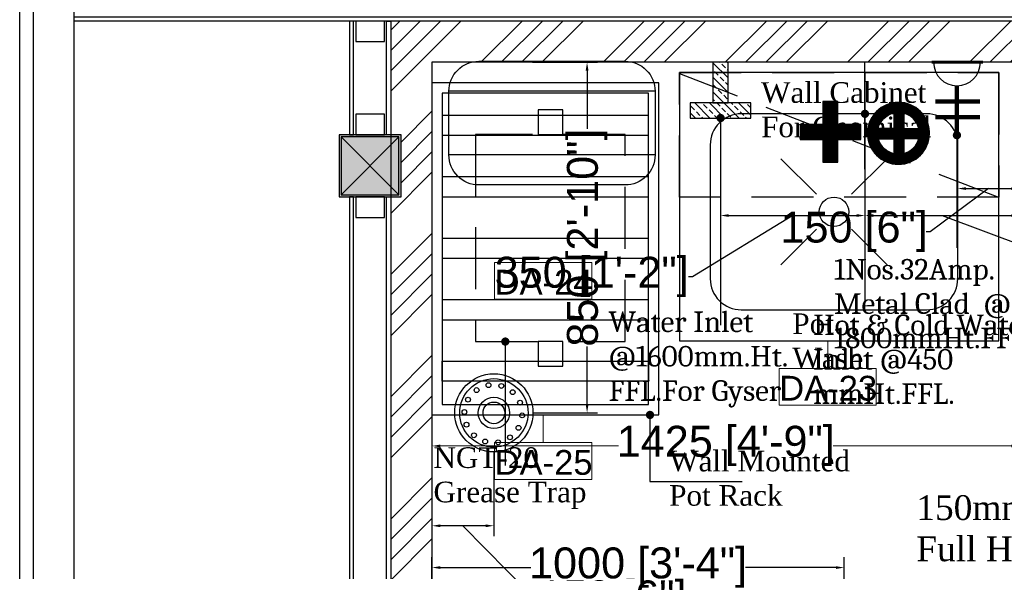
# Model space of a CAD drawing. Header units: millimetres. Extents: x 3004057 to 3043959, y -509231 to -485629.
# Tile 7 of 11: x 3004057 to 3006445, y -488395 to -487057. Entities that reach past the tile are written whole.
import ezdxf

# ---------------------------------------------------------------- set-up
doc = ezdxf.new("R2010")
doc.units = ezdxf.units.MM
doc.header["$LTSCALE"] = 1000
doc.header["$MEASUREMENT"] = 0
doc.header["$PDMODE"] = 3
doc.header["$PDSIZE"] = -1
doc.linetypes.add('DASHED2', pattern=[0.375, 0.25, -0.125])
doc.layers.get('0').update_dxf_attribs({"linetype": 'CONTINUOUS'})
doc.layers.get('Defpoints').update_dxf_attribs({"linetype": 'CONTINUOUS'})
for name, color, linetype in [('2', 2, 'CONTINUOUS'), ('Drainage', 254, 'CONTINUOUS'), ('ELECTRICAL', 7, 'CONTINUOUS'), ('Equipment', 5, 'CONTINUOUS'), ('Equipment Name', 7, 'CONTINUOUS'), ('Exhaust Text', 3, 'CONTINUOUS'), ('NOTES250', 4, 'CONTINUOUS'), ('Plumbing & Drainage', 6, 'CONTINUOUS'), ('PROPOSED PARTITION', 150, 'CONTINUOUS'), ('SHS150X150X5', 241, 'CONTINUOUS')]:
    doc.layers.add(name, color=color, linetype=linetype)
doc.layers.add('Civil-Wall-Text', color=7, linetype='CONTINUOUS', lineweight=0)
doc.layers.add('Equip No.', color=1, linetype='CONTINUOUS', lineweight=15)
doc.styles.add('ARAIL', font='arial.ttf')
doc.styles.add('Arial', font='arial.ttf')
doc.styles.get("Standard").update_dxf_attribs({"font": 'arial.ttf'})
doc.styles.add('style12', font='BOOKOSI.TTF')
doc.dimstyles.new('TFS-Dim', dxfattribs={"dimtxt": 75, "dimasz": 20, "dimexe": 25, "dimexo": 25, "dimgap": 5, "dimtad": 0, "dimdec": 0, "dimzin": 0, "dimdsep": 46, "dimtxsty": 'Standard', "dimcen": 0.09, "dimclrd": 8, "dimclre": 8, "dimadec": 0, "dimazin": 0, "dimtfac": 1, "dimtdec": 0, "dimtofl": 0, "dimtmove": 0, "dimatfit": 3, "dimldrblk": 'DOT', "dimfxl": 1, "dimtolj": 1, "dimtzin": 0, "dimlwd": -1, "dimlwe": -1, "dimarcsym": 0})

# ---------------------------------------------------------------- blocks, each defined once
blk = doc.blocks.new('*U439')
blk.add_lwpolyline([(0, -100), (6784.1, -100), (6784.1, -90), (0, -90)], close=True)
blk = doc.blocks.new('A$C5D035AAD')
at = {"true_color": 0xeb0000}
h = blk.add_hatch(color=1, dxfattribs=at)
h.dxf.hatch_style = 1
h.paths.add_polyline_path([(-75, -75), (75, -75), (75, 75), (-75, 75)])
at = {"layer": 'SHS150X150X5', "lineweight": -3}
for p, q in [((-70, -70), (70, 70)), ((-70, 70), (70, -70))]:
    blk.add_line(p, q, dxfattribs=at)
for points in [[(-75, -75), (75, -75), (75, 75), (-75, 75)], [(-70, -70), (70, -70), (70, 70), (-70, 70)]]:
    blk.add_lwpolyline(points, close=True, dxfattribs=at)
blk = doc.blocks.new('*U437')
for points in [[(0, 0), (276.2, 0), (276.2, -10), (0, -10)], [(0, -100), (276.2, -100), (276.2, -90), (0, -90)]]:
    blk.add_lwpolyline(points, close=True)
at = {"color": 8}
for points in [[(0, -15), (50, -15), (50, -85), (0, -85)], [(226.2, -15), (276.2, -15), (276.2, -85), (226.2, -85)]]:
    blk.add_lwpolyline(points, close=True, dxfattribs=at)
blk = doc.blocks.new('*U438')
for points in [[(0, 0), (4690.8, 0), (4690.8, -10), (0, -10)], [(0, -100), (4690.8, -100), (4690.8, -90), (0, -90)]]:
    blk.add_lwpolyline(points, close=True)
at = {"color": 8}
blk.add_lwpolyline([(0, -15), (50, -15), (50, -85), (0, -85)], close=True, dxfattribs=at)
blk = doc.blocks.new('A$C9b88b0ea')
at = {"layer": 'Equipment', "color": 4, "linetype": 'DASHED2', "ltscale": 0.6}
for points in [[(0, -363), (502, -363), (502, 0), (0, 0)], [(-60, -211.5), (0, -211.5), (0, -151.5), (-60, -151.5)], [(502, -211.5), (562, -211.5), (562, -151.5), (502, -151.5)]]:
    blk.add_lwpolyline(points, close=True, dxfattribs=at)
blk = doc.blocks.new('A$C8c2bd65f')
at = {"layer": 'Plumbing & Drainage'}
h = blk.add_hatch(dxfattribs=at)
h.set_pattern_fill('ANSI31', color=3, scale=1.779186, style=0)
h.set_pattern_definition([(45, (-1673775.82137, 471282.61423), (-0.157259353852, 0.157259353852), [])])
h.paths.add_polyline_path([(-102.2, 115.6), (-157.3, 115.6), (-157.3, 152.3), (-102.2, 152.3), (-102.2, 207.4), (-65.5, 207.4), (-65.5, 152.3), (-10.4, 152.3), (-10.4, 115.6), (-65.5, 115.6), (-65.5, 60.5), (-102.2, 60.5)])
h = blk.add_hatch(dxfattribs=at)
h.set_pattern_fill('ANSI31', color=1, scale=1.779186, style=0)
h.set_pattern_definition([(45, (-1673763.96132, 471282.1934), (-0.157259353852, 0.157259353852), [])])
h.paths.add_polyline_path([(6.1, 137.4, -1), (156.3, 137.4, -1)])
h.paths.add_polyline_path([(94.3, 126), (130.6, 126, -0.277378), (94.3, 88.5)], flags=16)
h.paths.add_polyline_path([(69.8, 88.1), (69.8, 126), (31.9, 126, 0.28651)], flags=16)
h.paths.add_polyline_path([(94.3, 150.5), (130.1, 150.5, 0.268289), (94.3, 186.3)], flags=16)
h.paths.add_polyline_path([(69.8, 150.5), (69.8, 186.7, 0.277378), (32.3, 150.5)], flags=16)
at = {"layer": 'Plumbing & Drainage', "color": 1}
blk.add_line((0, 224), (0, -34.9), dxfattribs=at)
blk.add_lwpolyline([(-65.5, 152.3), (-10.4, 152.3), (-10.4, 115.6), (-65.5, 115.6), (-65.5, 60.5), (-102.2, 60.5), (-102.2, 115.6), (-157.3, 115.6), (-157.3, 152.3), (-102.2, 152.3), (-102.2, 207.4), (-65.5, 207.4)], close=True, dxfattribs=at)
at = {"layer": 'Plumbing & Drainage', "color": 3}
for points in [[(32.3, 150.5), (69.8, 150.5), (69.8, 186.7, 0.277378)], [(130.1, 150.5), (94.3, 150.5), (94.3, 186.3, -0.268289)], [(69.8, 88.1), (69.8, 126), (31.9, 126, 0.28651)], [(94.3, 88.5), (94.3, 126), (130.6, 126, -0.277378)]]:
    blk.add_lwpolyline(points, format="xyb", close=True, dxfattribs=at)
blk.add_circle((81.2, 137.4), 75.1, dxfattribs=at)
blk = doc.blocks.new('100DNT')
at = {"layer": 'Drainage'}
for centre, radius in [((0, 0), 101.6), ((0, 0), 88.9), ((-13.9, 72), 6.35), ((-44.9, 59.2), 6.35), ((19.5, 70), 6.35), ((48.8, 53.7), 6.35), ((-67.2, 34.3), 6.35), ((0, 0), 40.9), ((0, 0), 28.2), ((68.1, 26.4), 6.35), ((-76.6, 2.2), 6.35), ((-71.1, -30.8), 6.35), ((73.6, -6.6), 6.35), ((64.2, -38.8), 6.35), ((-51.8, -58.2), 6.35), ((-22.5, -74.4), 6.35), ((10.9, -76.4), 6.35), ((41.9, -63.7), 6.35)]:
    blk.add_circle(centre, radius, dxfattribs=at)
blk = doc.blocks.new('*D535')
at = {"layer": 'Defpoints', "color": 0, "transparency": 16777216}
for p in [(3005275.9, -487160.6), (3005433.1, -487160.6), (3005275.9, -488010.6)]:
    blk.add_point(p, dxfattribs=at)
at = {"layer": 'Drainage', "color": 8, "transparency": 16777216}
for p, q in [((3005300.9, -487160.6), (3005458.1, -487160.6)), ((3005433.1, -487180.6), (3005433.1, -487321.6)), ((3005433.1, -487990.6), (3005433.1, -487849.6)), ((3005300.9, -488010.6), (3005458.1, -488010.6))]:
    blk.add_line(p, q, dxfattribs=at)
for points in [[(3005429.8, -487180.6), (3005436.5, -487180.6), (3005433.1, -487160.6)], [(3005429.8, -487990.6), (3005436.5, -487990.6), (3005433.1, -488010.6)]]:
    blk.add_solid(points, dxfattribs=at)
at = {"layer": 'Drainage', "color": 0, "transparency": 16777216, "insert": (3005433.1, -487585.6), "char_height": 75, "attachment_point": 5, "rotation": 90}
blk.add_mtext('\\A1;850 [2\'-10"]', dxfattribs=at)
blk = doc.blocks.new('_Dot')
at = {"color": 0, "linetype": 'ByBlock', "lineweight": -2}
blk.add_line((-0.5, 0), (-1, 0), dxfattribs=at)
at = {"color": 0, "linetype": 'ByBlock', "const_width": 0.5}
blk.add_lwpolyline([(-0.25, 0, 1), (0.25, 0, 1)], format="xyb", close=True, dxfattribs=at)
blk = doc.blocks.new('*D536')
at = {"layer": 'Defpoints', "color": 0, "transparency": 16777216}
for p in [(3005207.1, -488080.5), (3005057, -488092.3), (3005057, -488284.3)]:
    blk.add_point(p, dxfattribs=at)
at = {"layer": 'Drainage', "color": 8, "transparency": 16777216}
for p, q in [((3005207.1, -488105.5), (3005207.1, -488309.3)), ((3005057, -488117.3), (3005057, -488309.3)), ((3005187.1, -488284.3), (3005077, -488284.3)), ((3005132.1, -488284.3), (3005310.8, -488465.6)), ((3005310.8, -488465.6), (3005320.8, -488465.6))]:
    blk.add_line(p, q, dxfattribs=at)
for points in [[(3005077, -488281), (3005077, -488287.7), (3005057, -488284.3)], [(3005187.1, -488281), (3005187.1, -488287.7), (3005207.1, -488284.3)]]:
    blk.add_solid(points, dxfattribs=at)
at = {"layer": 'Drainage', "color": 0, "transparency": 16777216, "insert": (3005495.5, -488465.6), "char_height": 75, "attachment_point": 5}
blk.add_mtext('\\A1;150 [6"]', dxfattribs=at)
blk = doc.blocks.new('*D537')
at = {"layer": 'Defpoints', "color": 0, "transparency": 16777216}
for p in [(3006056.6, -488385.7), (3005057, -488727.6), (3006056.6, -488727.6)]:
    blk.add_point(p, dxfattribs=at)
at = {"layer": 'Exhaust Text', "color": 8, "transparency": 16777216}
for p, q in [((3005057, -488702.6), (3005057, -488360.7)), ((3006056.6, -488702.6), (3006056.6, -488360.7)), ((3005077, -488385.7), (3005296.4, -488385.7)), ((3006036.6, -488385.7), (3005817.2, -488385.7))]:
    blk.add_line(p, q, dxfattribs=at)
for points in [[(3005077, -488382.3), (3005077, -488389), (3005057, -488385.7)], [(3006036.6, -488382.3), (3006036.6, -488389), (3006056.6, -488385.7)]]:
    blk.add_solid(points, dxfattribs=at)
at = {"layer": 'Exhaust Text', "color": 0, "transparency": 16777216, "insert": (3005556.8, -488385.7), "char_height": 75, "attachment_point": 5}
blk.add_mtext('\\A1;1000 [3\'-4"]', dxfattribs=at)
blk = doc.blocks.new('*D546')
at = {"layer": 'Civil-Wall-Text', "color": 8, "transparency": 16777216}
for p, q in [((3005057, -487965.7), (3005057, -488115.8)), ((3006482, -487965.7), (3006482, -488115.8)), ((3005077, -488090.8), (3005509.1, -488090.8)), ((3006462, -488090.8), (3006029.9, -488090.8))]:
    blk.add_line(p, q, dxfattribs=at)
for points in [[(3005077, -488087.5), (3005077, -488094.2), (3005057, -488090.8)], [(3006462, -488087.5), (3006462, -488094.2), (3006482, -488090.8)]]:
    blk.add_solid(points, dxfattribs=at)
at = {"layer": 'Defpoints', "color": 0, "transparency": 16777216}
for p in [(3005057, -487940.7), (3006482, -487940.7), (3005057, -488090.8)]:
    blk.add_point(p, dxfattribs=at)
at = {"layer": 'Civil-Wall-Text', "color": 0, "transparency": 16777216, "insert": (3005769.5, -488090.8), "char_height": 75, "attachment_point": 5}
blk.add_mtext('\\A1;1425 [4\'-9"]', dxfattribs=at)
blk = doc.blocks.new('A$C4ed44e4d')
at = {"layer": 'Equipment'}
for p, q in [((-500, 0), (0, 0)), ((-500, -154.5), (0, -154.5))]:
    blk.add_line(p, q, dxfattribs=at)
blk.add_lwpolyline([(-427.2, 72.8), (-72.8, 72.8, -0.414214), (0, 0), (0, -154.5, -0.414214), (-72.8, -227.2), (-427.2, -227.2, -0.414214), (-500, -154.5), (-500, 0, -0.414214)], format="xyb", close=True, dxfattribs=at)
blk = doc.blocks.new('A$Cdc3c6119')
at = {"layer": 'Plumbing & Drainage', "ltscale": 50}
h = blk.add_hatch(dxfattribs=at)
h.set_pattern_fill('ANSI33', color=251, scale=100)
h.set_pattern_definition([(45, (-1618960.685, 589648.16), (-17.67766953, 17.67766953), []), (45, (-1618943.007, 589648.16), (-17.67766953, 17.67766953), [12.5, -6.25])])
h.paths.add_polyline_path([(0, 0), (36.7, 0), (36.7, 146.9), (0, 146.9)])
h.paths.add_polyline_path([(36.7, 55.1), (135.3, 55.1), (135.3, 91.8), (36.7, 91.8)])
at = {"layer": 'Plumbing & Drainage', "color": 1, "ltscale": 50}
for points in [[(0, 0), (36.7, 0), (36.7, 146.9), (0, 146.9)], [(36.7, 55.1), (135.3, 55.1), (135.3, 91.8), (36.7, 91.8)]]:
    blk.add_lwpolyline(points, close=True, dxfattribs=at)
blk = doc.blocks.new('A$C254D60C6')
at = {"layer": 'ELECTRICAL'}
for points, const_width in [([(161.3, 142.2), (161.3, -9.6)], 8.36), ([(0, 131.3), (0, 0)], 12.7), ([(45.9, 131.3), (45.9, 0)], 12.7), ([(92.3, 67.5), (-53.3, 67.5)], 12.7)]:
    blk.add_lwpolyline(points, dxfattribs=dict(at, const_width=const_width))
blk.add_arc((161.3, 67.5), 69, 90, 270, dxfattribs=at)
blk = doc.blocks.new('*D560')
at = {"layer": 'Defpoints', "color": 0, "transparency": 16777216}
for p in [(3005756.9, -487295.8), (3006107.1, -487295.8), (3006107.1, -487532.2)]:
    blk.add_point(p, dxfattribs=at)
at = {"layer": 'Plumbing & Drainage', "color": 8, "transparency": 16777216}
for p, q in [((3005756.9, -487320.8), (3005756.9, -487557.2)), ((3006107.1, -487320.8), (3006107.1, -487557.2)), ((3005932, -487532.2), (3005689.2, -487681)), ((3005776.9, -487532.2), (3006087.1, -487532.2)), ((3005689.2, -487681), (3005679.2, -487681))]:
    blk.add_line(p, q, dxfattribs=at)
for points in [[(3005776.9, -487528.8), (3005776.9, -487535.5), (3005756.9, -487532.2)], [(3006087.1, -487528.8), (3006087.1, -487535.5), (3006107.1, -487532.2)]]:
    blk.add_solid(points, dxfattribs=at)
at = {"layer": 'Plumbing & Drainage', "color": 0, "transparency": 16777216, "insert": (3005444.4, -487681), "char_height": 75, "attachment_point": 5}
blk.add_mtext('\\A1;350 [1\'-2"]', dxfattribs=at)
blk = doc.blocks.new('*D561')
at = {"layer": 'Defpoints', "color": 0, "transparency": 16777216}
for p in [(3006331.7, -487293.4), (3006482, -487293.4), (3006482, -487466.8)]:
    blk.add_point(p, dxfattribs=at)
at = {"layer": 'ELECTRICAL', "color": 8, "transparency": 16777216}
for p, q in [((3006331.7, -487318.4), (3006331.7, -487491.8)), ((3006482, -487318.4), (3006482, -487491.8)), ((3006406.9, -487466.8), (3006265.6, -487571.5)), ((3006351.7, -487466.8), (3006462, -487466.8)), ((3006265.6, -487571.5), (3006255.6, -487571.5))]:
    blk.add_line(p, q, dxfattribs=at)
for points in [[(3006351.7, -487463.5), (3006351.7, -487470.1), (3006331.7, -487466.8)], [(3006462, -487463.5), (3006462, -487470.1), (3006482, -487466.8)]]:
    blk.add_solid(points, dxfattribs=at)
at = {"layer": 'ELECTRICAL', "color": 0, "transparency": 16777216, "insert": (3006080.9, -487571.5), "char_height": 75, "attachment_point": 5}
blk.add_mtext('\\A1;150 [6"]', dxfattribs=at)
blk = doc.blocks.new('*D566')
at = {"layer": 'Defpoints', "color": 0, "transparency": 16777216}
for p in [(3006107.1, -487160.6), (3006482, -487295.8), (3006482, -487532.2)]:
    blk.add_point(p, dxfattribs=at)
at = {"layer": 'Plumbing & Drainage', "color": 8, "transparency": 16777216}
for p, q in [((3006107.1, -487185.6), (3006107.1, -487557.2)), ((3006482, -487320.8), (3006482, -487557.2)), ((3006127.1, -487532.2), (3006462, -487532.2)), ((3006294.6, -487532.2), (3006691, -487681)), ((3006691, -487681), (3006701, -487681))]:
    blk.add_line(p, q, dxfattribs=at)
for points in [[(3006127.1, -487528.8), (3006127.1, -487535.5), (3006107.1, -487532.2)], [(3006462, -487528.8), (3006462, -487535.5), (3006482, -487532.2)]]:
    blk.add_solid(points, dxfattribs=at)
at = {"layer": 'Plumbing & Drainage', "color": 0, "transparency": 16777216, "insert": (3006935.8, -487681), "char_height": 75, "attachment_point": 5}
blk.add_mtext('\\A1;375 [1\'-3"]', dxfattribs=at)

msp = doc.modelspace()

# ---------------------------------------------------------------- hatches: boundary and pattern name
at = {"ltscale": 0.5, "true_color": 0x119c8c}
h = msp.add_hatch(dxfattribs=at)
h.set_pattern_fill('ANSI34', color=134, scale=11, angle=180)
h.set_pattern_definition([(225, (4347815.6, -892235.44), (148.174226, -148.174226), []), (225, (4347766.2, -892235.44), (148.174226, -148.174226), []), (225, (4347716.82, -892235.44), (148.174226, -148.174226), []), (225, (4347667.43, -892235.44), (148.174226, -148.174226), [])])
h.paths.add_polyline_path([(3004957, -491826.1), (3005157, -491826.1), (3005157, -492177.6), (3005257, -492177.6), (3005257, -491726.1), (3005057, -491726.1), (3005057, -487586.7), (3005057, -487236.7), (3005057, -487160.6), (3009821.7, -487160.6), (3009821.7, -487236.7), (3009821.7, -487586.7), (3009821.7, -491844), (3009624, -491844), (3009624, -492177.6), (3009624.1, -492177.6), (3009624.1, -492174.1), (3009820.8, -492177.6), (3009921.7, -492177.6), (3009921.7, -487486.7), (3009899, -487486.7), (3009899, -487336.7), (3009921.7, -487336.7), (3009921.7, -487060.6), (3004957, -487060.6), (3004957, -487336.7), (3004982, -487336.7), (3004982, -487486.7), (3004957, -487486.7)])
h.paths.add_polyline_path([(3009624, -492525.6), (3009624, -492177.6)])
h.paths.add_polyline_path([(3005257, -492525.6), (3005257, -492177.6)])

# ---------------------------------------------------------------- linework, layer by layer
at = {"layer": '2', "ltscale": 0.5}
for points in [[(3011071.9, -493563.4), (3004090.5, -493563.4), (3004090.5, -486220.3), (3011071.9, -486220.3)], [(3010973.2, -493464.7), (3004189.1, -493464.7), (3004189.1, -486318.9), (3010973.2, -486318.9)]]:
    msp.add_lwpolyline(points, close=True, dxfattribs=at)
at = {"layer": 'Defpoints', "ltscale": 0.5}
msp.add_lwpolyline([(3011105.3, -493596.8), (3004057.1, -493596.8), (3004057.1, -486186.9), (3011105.3, -486186.9)], close=True, dxfattribs=at)
at = {"layer": 'Equip No.'}
for p, q in [((3006016.9, -487902.8), (3006016.9, -487835.6)), ((3005326.6, -488082.8), (3005326.6, -488015.6))]:
    msp.add_line(p, q, dxfattribs=at)
for points in [[(3005209, -487645.9), (3005444.3, -487645.9), (3005444.3, -487735), (3005209, -487735)], [(3005899.2, -487902.8), (3006134.5, -487902.8), (3006134.5, -487991.9), (3005899.2, -487991.9)], [(3005209, -488082.8), (3005444.3, -488082.8), (3005444.3, -488171.9), (3005209, -488171.9)]]:
    msp.add_lwpolyline(points, close=True, dxfattribs=at)
at = {"layer": 'Equipment', "linetype": 'DASHED2', "ltscale": 0.6}
msp.add_line((3005657, -487188.2), (3006432, -487487.8), dxfattribs=at)
at = {"layer": 'Equipment'}
for p, q in [((3005989.5, -487480.5), (3005903.4, -487394.5)), ((3006074.5, -487480.5), (3006160.6, -487394.5)), ((3005989.5, -487565.6), (3005903.4, -487651.6)), ((3006074.5, -487565.6), (3006160.6, -487651.6))]:
    msp.add_line(p, q, dxfattribs=at)
for points in [[(3006432, -487835.6), (3006432, -487185.6), (3005657, -487185.6), (3005657, -487835.6)], [(3005057, -488015.6), (3005607, -488015.6), (3005607, -487210.6), (3005057, -487210.6)], [(3005082, -487990.6), (3005582, -487990.6), (3005582, -487235.6), (3005082, -487235.6)]]:
    msp.add_lwpolyline(points, close=True, dxfattribs=at)
at = {"layer": 'Equipment', "linetype": 'DASHED2', "ltscale": 0.6}
msp.add_lwpolyline([(3005657, -487487.9), (3005657, -487185.7), (3006432, -487185.6), (3006432, -487487.8)], close=True, dxfattribs=at)
at = {"layer": 'Equipment', "color": 2}
for points in [[(3005082, -487289.5), (3005082, -487337.7), (3005582, -487337.7), (3005582, -487289.5)], [(3005082, -487438.5), (3005082, -487486.7), (3005582, -487486.7), (3005582, -487438.5)], [(3005082, -487587.5), (3005082, -487635.7), (3005582, -487635.7), (3005582, -487587.5)], [(3005082, -487736.5), (3005082, -487784.7), (3005582, -487784.7), (3005582, -487736.5)], [(3005082, -487933.7), (3005082, -487885.5), (3005582, -487885.5), (3005582, -487933.7)]]:
    msp.add_lwpolyline(points, close=True, dxfattribs=at)
at = {"layer": 'Equipment'}
msp.add_lwpolyline([(3006332, -487685.6), (3006332, -487360.6, 0.414214), (3006257, -487285.6), (3005807, -487285.6, 0.414214), (3005732, -487360.6), (3005732, -487685.6, 0.414214), (3005807, -487760.6), (3006257, -487760.6, 0.414214)], format="xyb", close=True, dxfattribs=at)
msp.add_circle((3006032, -487523.1), 35.7, dxfattribs=at)
at = {"layer": 'NOTES250', "ltscale": 0.5}
for points in [[(3009624.1, -492425.6), (3009624.1, -492174.1), (3009921.7, -492179.4), (3009921.7, -487586.7), (3009921.7, -487236.7), (3009921.7, -487060.6), (3004957, -487060.6), (3004957, -487236.7), (3004957, -487586.7), (3004957, -491826.1), (3005257, -491826.1), (3005257, -492525.6)], [(3009624, -492525.6), (3009624, -492525.6), (3009624, -491844), (3009821.7, -491844), (3009821.7, -487586.7), (3009821.7, -487236.7), (3009821.7, -487160.6), (3005057, -487160.6), (3005057, -487236.7), (3005057, -487586.7), (3005057, -491726.1), (3005257, -491726.1), (3005257, -492525.6)]]:
    msp.add_lwpolyline(points, dxfattribs=at)

# ---------------------------------------------------------------- block references
at = {"layer": 'Drainage', "color": 7, "xscale": 0.932804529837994, "yscale": 0.932804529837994, "zscale": 0.932804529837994}
msp.add_blockref('100DNT', (3005207.1, -488010.6), dxfattribs=at)
at = {"layer": 'ELECTRICAL', "xscale": 0.8237140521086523, "yscale": 0.8237140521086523, "zscale": 0.8237140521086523, "rotation": 89.99999999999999}
msp.add_blockref('A$C254D60C6', (3006385.8, -487293.4), dxfattribs=at)
at = {"layer": 'Equipment'}
for name, p, rotation in [('A$C4ed44e4d', (3005098.1, -487385.3, 0), 180), ('A$C9b88b0ea', (3005162.9, -487837.7), 90)]:
    msp.add_blockref(name, p, dxfattribs=dict(at, rotation=rotation))
at = {"layer": 'Plumbing & Drainage', "ltscale": 50, "rotation": 90}
msp.add_blockref('A$Cdc3c6119', (3005830.3, -487295.8), dxfattribs=at)
at = {"layer": 'Plumbing & Drainage', "xscale": -1, "rotation": 180}
msp.add_blockref('A$C8c2bd65f', (3006107.1, -487195.5), dxfattribs=at)
at = {"layer": 'PROPOSED PARTITION', "xscale": -1}
msp.add_blockref('*U439', (3010973.2, -486960.6), dxfattribs=at)
at = {"layer": 'PROPOSED PARTITION', "xscale": -1, "rotation": 90}
for name, p in [('*U437', (3004857, -487060.6)), ('*U438', (3004857, -487486.7))]:
    msp.add_blockref(name, p, dxfattribs=at)
at = {"layer": 'SHS150X150X5', "lineweight": -3, "rotation": 180}
msp.add_blockref('A$C5D035AAD', (3004907, -487411.7), dxfattribs=at)

# ---------------------------------------------------------------- texts
at = {"layer": 'Civil-Wall-Text', "insert": (3006231.6, -488210.3, 34), "char_height": 60, "width": 1445.274, "attachment_point": 1, "style": 'style12'}
msp.add_mtext('150mm Thk.\\PFull Height Wall', dxfattribs=at)
at = {"layer": 'ELECTRICAL', "color": 7, "insert": (3006032.2, -487637.3, 0), "char_height": 50, "width": 507.492, "attachment_point": 1, "style": 'ARAIL'}
msp.add_mtext('{\\fCambria|b0|i0|c0|p18;1Nos.32Amp.\\PMetal Clad  @ 1800mmHt.FFL.}', dxfattribs=at)
at = {"layer": 'Equip No.', "color": 7, "char_height": 60, "attachment_point": 1, "style": 'Arial'}
for s, insert in [('\\pxqc;DA-24', (3004958, -487663.8, 1117.4)), ('\\pxqc;DA-23', (3005648.2, -487920.8, 1117.4)), ('\\pxqc;DA-25', (3004958, -488100.8, 1117.4))]:
    msp.add_mtext_dynamic_manual_height_columns(s, width=739.357, gutter_width=15, heights=[46.5], dxfattribs=dict(at, insert=insert))
at = {"layer": 'Equipment Name', "color": 0, "char_height": 50, "width": 877.376, "attachment_point": 1, "style": 'style12'}
for s, insert in [('Wall Cabinet \\PFor Chemical', (3005855.2, -487209, 0)), ('Pot \\PWash', (3005931, -487769.4, 0)), ('\\pxql;NGT-20\\PGrease Trap', (3005060.6, -488094.1)), ('Wall Mounted\\PPot Rack', (3005632.3, -488102.4, 0))]:
    msp.add_mtext(s, dxfattribs=dict(at, insert=insert))
at = {"layer": 'Plumbing & Drainage', "color": 7, "ltscale": 10, "char_height": 50, "attachment_point": 1, "rotation": 360, "style": 'Arial'}
for s, insert, width in [('{\\fCambria|b0|i0|c0|p18;Water Inlet \\P@1600mm.Ht.\\PFFL.For Gyser}', (3005485.3, -487764.8, 0), 2565.397), ('{\\fCambria|b0|i0|c0|p18;Hot & Cold Water Inlet @450 mmHt.FFL.   }', (3005981.5, -487772.2, 0), 548.553)]:
    msp.add_mtext(s, dxfattribs=dict(at, insert=insert, width=width))

# ---------------------------------------------------------------- dimensions: what is measured, and where the dimension line sits
at = {"layer": 'Civil-Wall-Text'}
dim = msp.add_linear_dim(base=(3005057, -488090.8), p1=(3006482, -487940.7), p2=(3005057, -487940.7), dimstyle='TFS-Dim', dxfattribs=at)
dim.commit()
dim.dimension.update_dxf_attribs({"geometry": '*D546', "text_midpoint": (3005769.5, -488090.8)})
at = {"layer": 'Drainage'}
dim = msp.add_linear_dim(base=(3005433.1, -487160.6), p1=(3005275.9, -488010.6), p2=(3005275.9, -487160.6), angle=90, dimstyle='TFS-Dim', dxfattribs=at)
dim.commit()
dim.dimension.update_dxf_attribs({"geometry": '*D535', "text_midpoint": (3005433.1, -487585.6)})
dim = msp.add_linear_dim(base=(3005057, -488284.3), p1=(3005207.1, -488080.5), p2=(3005057, -488092.3), dimstyle='TFS-Dim', override={"dimtmove": 1}, dxfattribs=at)
dim.commit()
dim.dimension.update_dxf_attribs({"geometry": '*D536', "text_midpoint": (3005325.8, -488465.6), "dimtype": 160})
at = {"layer": 'ELECTRICAL'}
dim = msp.add_linear_dim(base=(3006482, -487466.8), p1=(3006331.7, -487293.4), p2=(3006482, -487293.4), dimstyle='TFS-Dim', override={"dimtmove": 1}, dxfattribs=at)
dim.commit()
dim.dimension.update_dxf_attribs({"geometry": '*D561', "text_midpoint": (3006250.6, -487571.5), "dimtype": 160})
at = {"layer": 'Exhaust Text'}
dim = msp.add_linear_dim(base=(3006056.6, -488385.7), p1=(3005057, -488727.6), p2=(3006056.6, -488727.6), dimstyle='TFS-Dim', dxfattribs=at)
dim.commit()
dim.dimension.update_dxf_attribs({"geometry": '*D537', "text_midpoint": (3005556.8, -488385.7)})
at = {"layer": 'Plumbing & Drainage'}
for base, p1, p2, picture, middle in [((3006482, -487532.2), (3006107.1, -487160.6), (3006482, -487295.8), '*D566', (3006706, -487681)), ((3006107.1, -487532.2), (3005756.9, -487295.8), (3006107.1, -487295.8), '*D560', (3005674.2, -487681))]:
    dim = msp.add_linear_dim(base=base, p1=p1, p2=p2, dimstyle='TFS-Dim', override={"dimtmove": 1}, dxfattribs=at)
    dim.commit()
    dim.dimension.update_dxf_attribs({"geometry": picture, "text_midpoint": middle, "dimtype": 160})

# ---------------------------------------------------------------- leaders
at = {"layer": 'ELECTRICAL'}
msp.add_leader([(3006330.1, -487337.4), (3006330.1, -487610.6)], dimstyle='TFS-Dim', override={"dimgap": 5, "dimtad": 0, "dimfxl": 0.5, "dimfxlon": 1, "dimtfill": 1, "dimtfillclr": 256, "dimarcsym": 2}, dxfattribs=at)
at = {"layer": 'Equipment Name'}
for points in [[(3005234.8, -487837.7), (3005234.8, -488138.6)], [(3005585.7, -488015.6), (3005585.7, -488177.2), (3005809.4, -488177.2)]]:
    msp.add_leader(points, dimstyle='TFS-Dim', override={"dimgap": 5, "dimtad": 0, "dimfxl": 0.5, "dimfxlon": 1, "dimtfill": 1, "dimtfillclr": 256, "dimarcsym": 2}, dxfattribs=at)
at = {"layer": 'Plumbing & Drainage'}
for points in [[(3005756.9, -487295.8), (3005756.9, -487797.7)], [(3006107.1, -487285.6), (3006107.1, -487743.4)]]:
    msp.add_leader(points, dimstyle='TFS-Dim', override={"dimgap": 5, "dimtad": 0, "dimfxl": 0.5, "dimfxlon": 1, "dimtfill": 1, "dimtfillclr": 256, "dimarcsym": 2}, dxfattribs=at)

doc.saveas('drawing.dxf')
